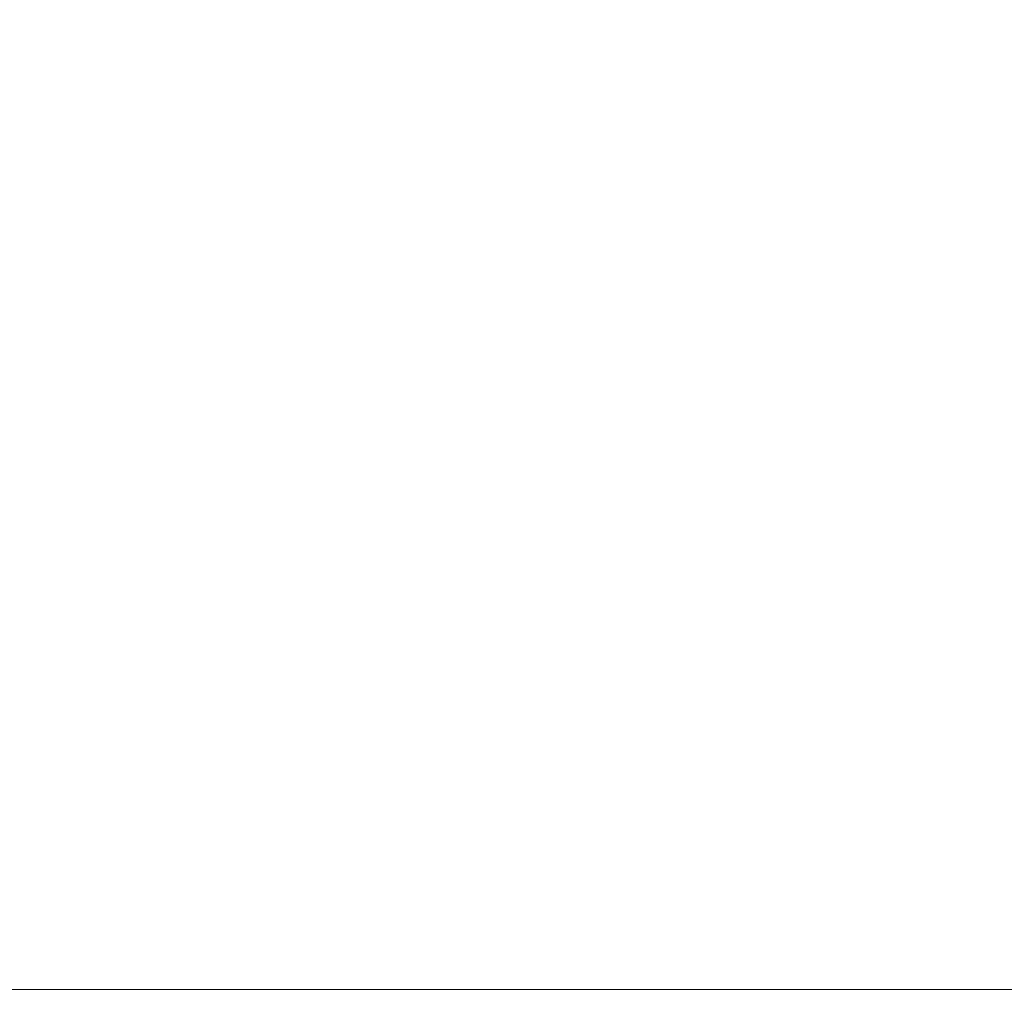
# Model space of a CAD drawing. Header units: millimetres. Extents: x -787 to 473, y 499 to 1289.
# Tile 69 of 256: x -746.07 to -744.12, y 599.34 to 601.26. Entities that reach past the tile are written whole.
import ezdxf

# ---------------------------------------------------------------- set-up
doc = ezdxf.new("R2010")
doc.units = ezdxf.units.MM
doc.layers.add('M-EQPM', color=50, linetype='Continuous', lineweight=9)

# ---------------------------------------------------------------- blocks, each defined once
blk = doc.blocks.new('Renson_Flux_ 225-275-325 Flat - FLUX_ 275 Flat Horizontal Mounted Right-361663-_3D_')
at = {"layer": 'M-EQPM'}
mesh = blk.add_polyface(dxfattribs=at)
corners = [(-590.246, -210, 232.2796), (-590.246, -239.4137, 227.0932), (-590.246, -265.2797, 212.1595), (-590.246, -284.4782, 189.2797), (-590.246, -294.6935, 161.2134), (-590.246, -294.6935, 131.3459), (-590.246, -284.4782, 103.2797), (-590.246, -265.2797, 80.3998), (-590.246, -239.4137, 65.4661), (-590.246, -210, 60.2797), (-580.246, -210, 60.2797), (-580.246, -239.4137, 65.4661), (-580.246, -265.2797, 80.3998), (-580.246, -284.4782, 103.2797), (-580.246, -294.6935, 131.3459), (-580.246, -294.6935, 161.2134), (-580.246, -284.4782, 189.2797), (-580.246, -265.2797, 212.1595), (-580.246, -239.4137, 227.0932), (-580.246, -210, 232.2796)]
mesh.append_faces([[corners[k] for k in face] for face in [(10, 11, 8, 9)]], dxfattribs={"vtx1": -1})
mesh.append_faces([[corners[k] for k in face] for face in [(12, 13, 6, 7), (11, 12, 7, 8), (13, 14, 5, 6), (4, 5, 14, 15), (15, 16, 3, 4), (17, 18, 1, 2), (16, 17, 2, 3)]], dxfattribs={"vtx1": -1, "vtx3": -1})
mesh.append_faces([[corners[k] for k in face] for face in [(18, 19, 0, 1)]], dxfattribs={"vtx3": -1})

msp = doc.modelspace()

# ---------------------------------------------------------------- block references
at = {"layer": 'M-EQPM'}
msp.add_blockref('Renson_Flux_ 225-275-325 Flat - FLUX_ 275 Flat Horizontal Mounted Right-361663-_3D_', (-157.2235, 894.0288), dxfattribs=at)

doc.saveas('drawing.dxf')
